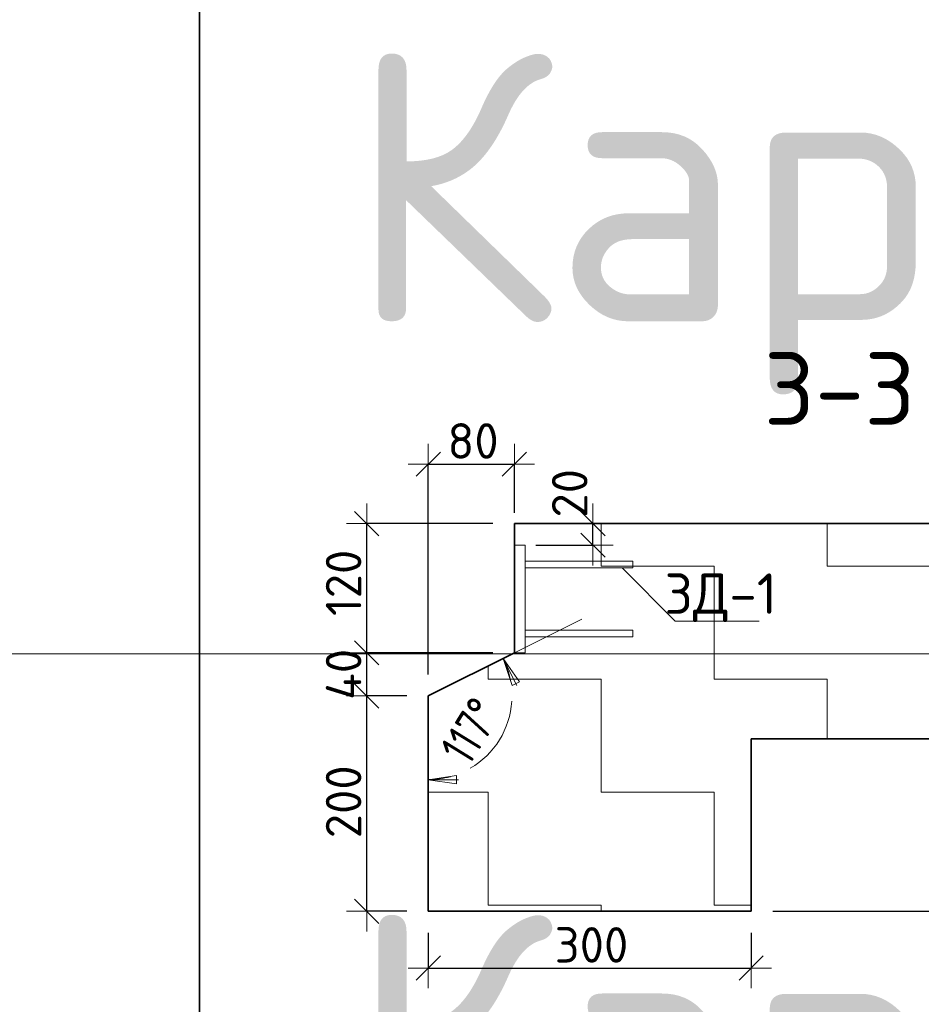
# Model space of a CAD drawing. Header units: metres. Extents: x -38 to 93, y -15 to 21.
# Tile 155 of 194: x 74.22 to 75.057, y 12.613 to 13.528. Entities that reach past the tile are written whole.
import ezdxf

# ---------------------------------------------------------------- set-up
doc = ezdxf.new("R2010")
doc.units = ezdxf.units.M
doc.header["$PDMODE"] = 65
for name, color, linetype, lineweight in [('XR$3$Перекрытие_ Сборный элемент', 7, 'Continuous', 35), ('XR$3$Размерная линия_ общее', 7, 'Continuous', 13), ('XR$3$Текст_ общее_1', 7, 'Continuous', 13), ('XR$5$Перекрытие_ Сборный элемент', 7, 'Continuous', 35), ('XR$5$Размерная линия_ общее', 7, 'Continuous', 13), ('XR$5$Текст_ общее_1', 7, 'Continuous', 13)]:
    doc.layers.add(name, color=color, linetype=linetype, lineweight=lineweight)
doc.styles.add('ISOCPEUR', font='txt')
doc.dimstyles.new('DIMSTYLE_10', dxfattribs={"dimtxt": 0.033, "dimasz": 0.0375, "dimexe": 0, "dimexo": 0, "dimgap": 0.0165, "dimtad": 2, "dimdec": 0, "dimlfac": 1000, "dimrnd": 1, "dimzin": 12, "dimdsep": 46, "dimtxsty": 'ISOCPEUR', "dimblk1": 'ALL_ML_STRICH', "dimblk2": 'ALL_ML_STRICH', "dimsah": 1, "dimcen": 0, "dimclrd": 7, "dimclre": 256, "dimclrt": 7, "dimadec": 0, "dimazin": 0, "dimtfac": 1, "dimtdec": 0, "dimtix": 1, "dimtmove": 2, "dimatfit": 3, "dimfxl": 0, "dimtvp": 1.2, "dimtzin": 0, "dimlwd": 0, "dimlwe": -3, "dimarcsym": 0})
doc.dimstyles.new('DIMSTYLE_30', dxfattribs={"dimtxt": 0.033, "dimasz": 0.0375, "dimexe": 0, "dimexo": 0, "dimgap": 0.0165, "dimtad": 2, "dimdec": 0, "dimlfac": 1000, "dimrnd": 5, "dimzin": 12, "dimdsep": 46, "dimtxsty": 'ISOCPEUR', "dimblk1": 'ALL_ML_STRICH', "dimblk2": 'ALL_ML_STRICH', "dimsah": 1, "dimcen": 0, "dimclrd": 7, "dimclre": 256, "dimclrt": 7, "dimadec": 0, "dimazin": 0, "dimtfac": 1, "dimtdec": 0, "dimtix": 1, "dimtmove": 2, "dimatfit": 3, "dimfxl": 0, "dimtzin": 0, "dimlwd": 0, "dimlwe": -3, "dimarcsym": 0})
doc.dimstyles.new('DIMSTYLE_31', dxfattribs={"dimtxt": 0.033, "dimasz": 0.0375, "dimexe": 0, "dimexo": 0, "dimgap": 0.0165, "dimtad": 2, "dimdec": 0, "dimlfac": 1000, "dimrnd": 5, "dimzin": 12, "dimdsep": 46, "dimtxsty": 'ISOCPEUR', "dimblk1": 'ALL_ML_STRICH', "dimblk2": 'ALL_ML_STRICH', "dimsah": 1, "dimcen": 0, "dimclrd": 7, "dimclre": 256, "dimclrt": 7, "dimadec": 0, "dimazin": 0, "dimtfac": 1, "dimtdec": 0, "dimtix": 1, "dimtmove": 2, "dimatfit": 3, "dimfxl": 0, "dimtvp": 1.2, "dimtzin": 0, "dimlwd": 0, "dimlwe": -3, "dimarcsym": 0})
doc.dimstyles.new('DIMSTYLE_32', dxfattribs={"dimtxt": 0.033, "dimasz": 0.0375, "dimexe": 0, "dimexo": 0, "dimgap": 0.0165, "dimtad": 2, "dimdec": 0, "dimlfac": 1000, "dimrnd": 5, "dimzin": 12, "dimdsep": 46, "dimtxsty": 'ISOCPEUR', "dimblk1": 'ALL_ML_STRICH', "dimblk2": 'ALL_ML_STRICH', "dimsah": 1, "dimcen": 0, "dimclrd": 7, "dimclre": 256, "dimclrt": 7, "dimadec": 0, "dimazin": 0, "dimtfac": 1, "dimtdec": 0, "dimtix": 1, "dimtmove": 2, "dimatfit": 3, "dimfxl": 0, "dimtzin": 0, "dimlwd": 0, "dimlwe": -3, "dimarcsym": 0})
doc.dimstyles.new('DIMSTYLE_34', dxfattribs={"dimtxt": 0.033, "dimasz": 0.0375, "dimexe": 0, "dimexo": 0, "dimgap": 0.0165, "dimtad": 2, "dimdec": 0, "dimlfac": 1000, "dimrnd": 5, "dimzin": 12, "dimdsep": 46, "dimtxsty": 'ISOCPEUR', "dimblk1": 'ALL_ML_STRICH', "dimblk2": 'ALL_ML_STRICH', "dimsah": 1, "dimcen": 0, "dimclrd": 7, "dimclre": 256, "dimclrt": 7, "dimadec": 0, "dimazin": 0, "dimtfac": 1, "dimtdec": 0, "dimtix": 1, "dimtmove": 2, "dimatfit": 3, "dimfxl": 0, "dimtvp": 1.2, "dimtzin": 0, "dimlwd": 0, "dimlwe": -3, "dimarcsym": 0})
doc.dimstyles.new('DIMSTYLE_8', dxfattribs={"dimtxt": 0.033, "dimasz": 0.0375, "dimexe": 0, "dimexo": 0, "dimgap": 0.0165, "dimtad": 2, "dimdec": 0, "dimlfac": 1000, "dimrnd": 1, "dimzin": 12, "dimdsep": 46, "dimtxsty": 'ISOCPEUR', "dimblk1": 'ALL_ML_STRICH', "dimblk2": 'ALL_ML_STRICH', "dimsah": 1, "dimcen": 0, "dimclrd": 7, "dimclre": 256, "dimclrt": 7, "dimadec": 0, "dimazin": 0, "dimtfac": 1, "dimtdec": 0, "dimtix": 1, "dimtmove": 2, "dimatfit": 3, "dimfxl": 0, "dimtzin": 0, "dimlwd": 0, "dimlwe": -3, "dimarcsym": 0})
pattern_1 = [(0, (0.21, 0.21), (0.105, 0.105), [0.105, -0.105]), (90, (0.21, 0.21), (-0.105, 0.105), [0.105, -0.105])]

# ---------------------------------------------------------------- blocks, each defined once
blk = doc.blocks.new('ALL_ML_STRICH')
at = {"color": 0, "linetype": 'ByBlock', "lineweight": -2}
for p, q in [((0, -0.5), (0, 0.5)), ((-0.3, -0.3), (0.3, 0.3)), ((-1, 0), (0.5, 0))]:
    blk.add_line(p, q, dxfattribs=at)
blk = doc.blocks.new('*D345')
at = {"layer": 'DEFPOINTS', "color": 7, "linetype": 'Continuous', "lineweight": 13, "transparency": 33554687}
for p in [(75.22301, 12.85949), (75.31543, 12.85949), (74.89936, 12.69949)]:
    blk.add_point(p, dxfattribs=at)
at = {"layer": 'XR$3$Размерная линия_ общее', "color": 253, "linetype": 'Continuous', "lineweight": -2, "true_color": 0xa0a0a0, "transparency": 33554687}
for p, q in [((75.24301, 12.85949), (75.31543, 12.85949)), ((74.91936, 12.69949), (75.31543, 12.69949))]:
    blk.add_line(p, q, dxfattribs=at)
at = {"layer": 'XR$3$Размерная линия_ общее', "color": 7, "linetype": 'Continuous', "lineweight": -2, "transparency": 33554687}
blk.add_line((75.31543, 12.85949), (75.31543, 12.69949), dxfattribs=at)
at = {"layer": 'XR$3$Размерная линия_ общее', "color": 7, "linetype": 'Continuous', "lineweight": 13, "transparency": 33554687, "xscale": 0.0375, "yscale": 0.0375, "zscale": 0.0375}
for p, rotation in [((75.31543, 12.85949), 90), ((75.31543, 12.69949), 270)]:
    blk.add_blockref('ALL_ML_STRICH', p, dxfattribs=dict(at, rotation=rotation))
at = {"layer": 'XR$3$Размерная линия_ общее', "color": 7, "linetype": 'Continuous', "lineweight": 13, "transparency": 33554687, "insert": (75.29393, 12.78444), "char_height": 0.033, "width": 0.099, "attachment_point": 5, "rotation": 90, "style": 'ISOCPEUR'}
blk.add_mtext('\\A1;{160}', dxfattribs=at)
blk = doc.blocks.new('*D350')
at = {"layer": 'DEFPOINTS', "color": 7, "linetype": 'Continuous', "lineweight": 13, "transparency": 33554687}
for p in [(74.59936, 12.69949), (74.89936, 12.69949), (74.59936, 12.64675)]:
    blk.add_point(p, dxfattribs=at)
at = {"layer": 'XR$3$Размерная линия_ общее', "color": 253, "linetype": 'Continuous', "lineweight": -2, "true_color": 0xa0a0a0, "transparency": 33554687}
for p, q in [((74.59936, 12.67949), (74.59936, 12.64675)), ((74.89936, 12.67949), (74.89936, 12.64675))]:
    blk.add_line(p, q, dxfattribs=at)
at = {"layer": 'XR$3$Размерная линия_ общее', "color": 7, "linetype": 'Continuous', "lineweight": -2, "transparency": 33554687}
blk.add_line((74.59936, 12.64675), (74.89936, 12.64675), dxfattribs=at)
at = {"layer": 'XR$3$Размерная линия_ общее', "color": 7, "linetype": 'Continuous', "lineweight": 13, "transparency": 33554687, "xscale": 0.0375, "yscale": 0.0375, "zscale": 0.0375, "rotation": 180}
blk.add_blockref('ALL_ML_STRICH', (74.59936, 12.64675), dxfattribs=at)
at = {"layer": 'XR$3$Размерная линия_ общее', "color": 7, "linetype": 'Continuous', "lineweight": 13, "transparency": 33554687, "xscale": 0.0375, "yscale": 0.0375, "zscale": 0.0375}
blk.add_blockref('ALL_ML_STRICH', (74.89936, 12.64675), dxfattribs=at)
at = {"layer": 'XR$3$Размерная линия_ общее', "color": 7, "linetype": 'Continuous', "lineweight": 13, "transparency": 33554687, "insert": (74.75101, 12.66825), "char_height": 0.033, "width": 0.099, "attachment_point": 5, "style": 'ISOCPEUR'}
blk.add_mtext('\\A1;{300}', dxfattribs=at)
blk = doc.blocks.new('*D351')
at = {"layer": 'DEFPOINTS', "color": 7, "linetype": 'Continuous', "lineweight": 13, "transparency": 33554687}
for p in [(74.59936, 12.89949), (74.54217, 12.69949), (74.59936, 12.69949)]:
    blk.add_point(p, dxfattribs=at)
at = {"layer": 'XR$3$Размерная линия_ общее', "color": 253, "linetype": 'Continuous', "lineweight": -2, "true_color": 0xa0a0a0, "transparency": 33554687}
for p, q in [((74.57936, 12.89949), (74.54217, 12.89949)), ((74.57936, 12.69949), (74.54217, 12.69949))]:
    blk.add_line(p, q, dxfattribs=at)
at = {"layer": 'XR$3$Размерная линия_ общее', "color": 7, "linetype": 'Continuous', "lineweight": -2, "transparency": 33554687}
blk.add_line((74.54217, 12.69949), (74.54217, 12.89949), dxfattribs=at)
at = {"layer": 'XR$3$Размерная линия_ общее', "color": 7, "linetype": 'Continuous', "lineweight": 13, "transparency": 33554687, "xscale": 0.0375, "yscale": 0.0375, "zscale": 0.0375}
for p, rotation in [((74.54217, 12.89949), 90), ((74.54217, 12.69949), 270)]:
    blk.add_blockref('ALL_ML_STRICH', p, dxfattribs=dict(at, rotation=rotation))
at = {"layer": 'XR$3$Размерная линия_ общее', "color": 7, "linetype": 'Continuous', "lineweight": 13, "transparency": 33554687, "insert": (74.52067, 12.80114), "char_height": 0.033, "width": 0.099, "attachment_point": 5, "rotation": 90, "style": 'ISOCPEUR'}
blk.add_mtext('\\A1;{200}', dxfattribs=at)
blk = doc.blocks.new('*D352')
at = {"layer": 'DEFPOINTS', "color": 7, "linetype": 'Continuous', "lineweight": 13, "transparency": 33554687}
for p in [(74.67936, 12.93949), (74.54217, 12.89949), (74.59936, 12.89949)]:
    blk.add_point(p, dxfattribs=at)
at = {"layer": 'XR$3$Размерная линия_ общее', "color": 253, "linetype": 'Continuous', "lineweight": -2, "true_color": 0xa0a0a0, "transparency": 33554687}
for p, q in [((74.65936, 12.93949), (74.54217, 12.93949)), ((74.57936, 12.89949), (74.54217, 12.89949))]:
    blk.add_line(p, q, dxfattribs=at)
at = {"layer": 'XR$3$Размерная линия_ общее', "color": 7, "linetype": 'Continuous', "lineweight": -2, "transparency": 33554687}
blk.add_line((74.54217, 12.89949), (74.54217, 12.93949), dxfattribs=at)
at = {"layer": 'XR$3$Размерная линия_ общее', "color": 7, "linetype": 'Continuous', "lineweight": 13, "transparency": 33554687, "xscale": 0.0375, "yscale": 0.0375, "zscale": 0.0375}
for p, rotation in [((74.54217, 12.93949), 90), ((74.54217, 12.89949), 270)]:
    blk.add_blockref('ALL_ML_STRICH', p, dxfattribs=dict(at, rotation=rotation))
at = {"layer": 'XR$3$Размерная линия_ общее', "color": 7, "linetype": 'Continuous', "lineweight": 13, "transparency": 33554687, "insert": (74.52067, 12.91949), "char_height": 0.033, "width": 0.066, "attachment_point": 5, "rotation": 90, "style": 'ISOCPEUR'}
blk.add_mtext('\\A1;{40}', dxfattribs=at)
blk = doc.blocks.new('*D353')
at = {"layer": 'DEFPOINTS', "color": 7, "linetype": 'Continuous', "lineweight": 13, "transparency": 33554687}
for p in [(74.67936, 13.05949), (74.54217, 12.93949), (74.67936, 12.93949)]:
    blk.add_point(p, dxfattribs=at)
at = {"layer": 'XR$3$Размерная линия_ общее', "color": 253, "linetype": 'Continuous', "lineweight": -2, "true_color": 0xa0a0a0, "transparency": 33554687}
for p, q in [((74.65936, 13.05949), (74.54217, 13.05949)), ((74.65936, 12.93949), (74.54217, 12.93949))]:
    blk.add_line(p, q, dxfattribs=at)
at = {"layer": 'XR$3$Размерная линия_ общее', "color": 7, "linetype": 'Continuous', "lineweight": -2, "transparency": 33554687}
blk.add_line((74.54217, 12.93949), (74.54217, 13.05949), dxfattribs=at)
at = {"layer": 'XR$3$Размерная линия_ общее', "color": 7, "linetype": 'Continuous', "lineweight": 13, "transparency": 33554687, "xscale": 0.0375, "yscale": 0.0375, "zscale": 0.0375}
for p, rotation in [((74.54217, 13.05949), 90), ((74.54217, 12.93949), 270)]:
    blk.add_blockref('ALL_ML_STRICH', p, dxfattribs=dict(at, rotation=rotation))
at = {"layer": 'XR$3$Размерная линия_ общее', "color": 7, "linetype": 'Continuous', "lineweight": 13, "transparency": 33554687, "insert": (74.52067, 13.00444), "char_height": 0.033, "width": 0.099, "attachment_point": 5, "rotation": 90, "style": 'ISOCPEUR'}
blk.add_mtext('\\A1;{120}', dxfattribs=at)
blk = doc.blocks.new('СЛОЖНЫЙ_ОБЪЕКТ_40')
at = {"layer": 'XR$3$Перекрытие_ Сборный элемент', "color": 7, "linetype": 'Continuous', "lineweight": 13, "transparency": 33554687}
for points in [[(74.68936, 12.93949), (74.68936, 13.03949), (74.67936, 13.03949), (74.67936, 12.93949), (74.68936, 12.93949)], [(74.68936, 13.02449), (74.68936, 13.01849), (74.78936, 13.01849), (74.78936, 13.02449), (74.68936, 13.02449)], [(74.68936, 12.95449), (74.68936, 12.96049), (74.78936, 12.96049), (74.78936, 12.95449), (74.68936, 12.95449)]]:
    blk.add_lwpolyline(points, close=True, dxfattribs=at)
blk = doc.blocks.new('*D357')
at = {"layer": 'DEFPOINTS', "color": 7, "linetype": 'Continuous', "lineweight": 13, "transparency": 33554687}
for p in [(74.59936, 13.11478), (74.67936, 13.04949), (74.59936, 12.89949)]:
    blk.add_point(p, dxfattribs=at)
at = {"layer": 'XR$3$Размерная линия_ общее', "color": 253, "linetype": 'Continuous', "lineweight": -2, "true_color": 0xa0a0a0, "transparency": 33554687}
for p, q in [((74.59936, 12.91949), (74.59936, 13.11478)), ((74.67936, 13.06949), (74.67936, 13.11478))]:
    blk.add_line(p, q, dxfattribs=at)
at = {"layer": 'XR$3$Размерная линия_ общее', "color": 7, "linetype": 'Continuous', "lineweight": -2, "transparency": 33554687}
blk.add_line((74.59936, 13.11478), (74.67936, 13.11478), dxfattribs=at)
at = {"layer": 'XR$3$Размерная линия_ общее', "color": 7, "linetype": 'Continuous', "lineweight": 13, "transparency": 33554687, "xscale": 0.0375, "yscale": 0.0375, "zscale": 0.0375, "rotation": 180}
blk.add_blockref('ALL_ML_STRICH', (74.59936, 13.11478), dxfattribs=at)
at = {"layer": 'XR$3$Размерная линия_ общее', "color": 7, "linetype": 'Continuous', "lineweight": 13, "transparency": 33554687, "xscale": 0.0375, "yscale": 0.0375, "zscale": 0.0375}
blk.add_blockref('ALL_ML_STRICH', (74.67936, 13.11478), dxfattribs=at)
at = {"layer": 'XR$3$Размерная линия_ общее', "color": 7, "linetype": 'Continuous', "lineweight": 13, "transparency": 33554687, "insert": (74.64101, 13.13628), "char_height": 0.033, "width": 0.066, "attachment_point": 5, "style": 'ISOCPEUR'}
blk.add_mtext('\\A1;{80}', dxfattribs=at)
blk = doc.blocks.new('*D358')
at = {"layer": 'DEFPOINTS', "color": 7, "linetype": 'Continuous', "lineweight": 13, "transparency": 33554687}
for p in [(74.67936, 13.05949), (74.67936, 13.03949), (74.75239, 13.03949)]:
    blk.add_point(p, dxfattribs=at)
at = {"layer": 'XR$3$Размерная линия_ общее', "color": 253, "linetype": 'Continuous', "lineweight": -2, "true_color": 0xa0a0a0, "transparency": 33554687}
for p, q in [((74.69936, 13.05949), (74.75239, 13.05949)), ((74.69936, 13.03949), (74.75239, 13.03949))]:
    blk.add_line(p, q, dxfattribs=at)
at = {"layer": 'XR$3$Размерная линия_ общее', "color": 7, "linetype": 'Continuous', "lineweight": -2, "transparency": 33554687}
blk.add_line((74.75239, 13.03949), (74.75239, 13.05949), dxfattribs=at)
at = {"layer": 'XR$3$Размерная линия_ общее', "color": 7, "linetype": 'Continuous', "lineweight": 13, "transparency": 33554687, "xscale": 0.0375, "yscale": 0.0375, "zscale": 0.0375}
for p, rotation in [((74.75239, 13.05949), 90), ((74.75239, 13.03949), 270)]:
    blk.add_blockref('ALL_ML_STRICH', p, dxfattribs=dict(at, rotation=rotation))
at = {"layer": 'XR$3$Размерная линия_ общее', "color": 7, "linetype": 'Continuous', "lineweight": 13, "transparency": 33554687, "insert": (74.7308, 13.0877), "char_height": 0.033, "width": 0.066, "attachment_point": 5, "rotation": 90, "style": 'ISOCPEUR'}
blk.add_mtext('\\A1;{20}', dxfattribs=at)
blk = doc.blocks.new('COMPLEX_ANGLEDIM_0')
at = {"color": 7, "linetype": 'Continuous', "lineweight": 13, "transparency": 33554687}
for p, q in [((74.66894, 12.93427), (74.68571, 12.94266)), ((74.66894, 12.93427), (74.65217, 12.92589)), ((74.66894, 12.93427), (74.68403, 12.91247)), ((74.67732, 12.90912), (74.66894, 12.93427)), ((74.66894, 12.93427), (74.68152, 12.90912)), ((74.66894, 12.93427), (74.66894, 12.93427)), ((74.68403, 12.91247), (74.67732, 12.90912)), ((74.59936, 12.82169), (74.59936, 12.84044)), ((74.62561, 12.82544), (74.59936, 12.82169)), ((74.59936, 12.82169), (74.62561, 12.81794)), ((74.59936, 12.82169), (74.62749, 12.82169)), ((74.59936, 12.82169), (74.59936, 12.82169)), ((74.59936, 12.82169), (74.59936, 12.80294)), ((74.62561, 12.81794), (74.62561, 12.82544))]:
    blk.add_line(p, q, dxfattribs=at)
for start, end in [(10.78743, 26.56505), (300.16526, 356.39981), (270, 285.2956)]:
    blk.add_arc((74.59936, 12.89949), 0.07779, start, end, dxfattribs=at)
at = {"color": 7, "linetype": 'Continuous', "lineweight": 13, "transparency": 33554687, "insert": (74.63711, 12.8332), "char_height": 0.033, "width": 0.0889719, "attachment_point": 7, "rotation": 58.28253, "style": 'ISOCPEUR'}
blk.add_mtext('\\W0.79;117%%d', dxfattribs=at)
blk = doc.blocks.new('*D621')
at = {"layer": 'DEFPOINTS', "color": 7, "linetype": 'Continuous', "lineweight": 13, "transparency": 33554687}
for p in [(75.22301, 12.85949), (75.31543, 12.85949), (74.89936, 12.69949)]:
    blk.add_point(p, dxfattribs=at)
at = {"layer": 'XR$5$Размерная линия_ общее', "color": 253, "linetype": 'Continuous', "lineweight": -2, "true_color": 0xa0a0a0, "transparency": 33554687}
for p, q in [((75.24301, 12.85949), (75.31543, 12.85949)), ((74.91936, 12.69949), (75.31543, 12.69949))]:
    blk.add_line(p, q, dxfattribs=at)
at = {"layer": 'XR$5$Размерная линия_ общее', "color": 7, "linetype": 'Continuous', "lineweight": -2, "transparency": 33554687}
blk.add_line((75.31543, 12.85949), (75.31543, 12.69949), dxfattribs=at)
at = {"layer": 'XR$5$Размерная линия_ общее', "color": 7, "linetype": 'Continuous', "lineweight": 13, "transparency": 33554687, "xscale": 0.0375, "yscale": 0.0375, "zscale": 0.0375}
for p, rotation in [((75.31543, 12.85949), 90), ((75.31543, 12.69949), 270)]:
    blk.add_blockref('ALL_ML_STRICH', p, dxfattribs=dict(at, rotation=rotation))
at = {"layer": 'XR$5$Размерная линия_ общее', "color": 7, "linetype": 'Continuous', "lineweight": 13, "transparency": 33554687, "insert": (75.29393, 12.78444), "char_height": 0.033, "width": 0.099, "attachment_point": 5, "rotation": 90, "style": 'ISOCPEUR'}
blk.add_mtext('\\A1;{160}', dxfattribs=at)
blk = doc.blocks.new('*D626')
at = {"layer": 'DEFPOINTS', "color": 7, "linetype": 'Continuous', "lineweight": 13, "transparency": 33554687}
for p in [(74.59936, 12.69949), (74.89936, 12.69949), (74.59936, 12.64675)]:
    blk.add_point(p, dxfattribs=at)
at = {"layer": 'XR$5$Размерная линия_ общее', "color": 253, "linetype": 'Continuous', "lineweight": -2, "true_color": 0xa0a0a0, "transparency": 33554687}
for p, q in [((74.59936, 12.67949), (74.59936, 12.64675)), ((74.89936, 12.67949), (74.89936, 12.64675))]:
    blk.add_line(p, q, dxfattribs=at)
at = {"layer": 'XR$5$Размерная линия_ общее', "color": 7, "linetype": 'Continuous', "lineweight": -2, "transparency": 33554687}
blk.add_line((74.59936, 12.64675), (74.89936, 12.64675), dxfattribs=at)
at = {"layer": 'XR$5$Размерная линия_ общее', "color": 7, "linetype": 'Continuous', "lineweight": 13, "transparency": 33554687, "xscale": 0.0375, "yscale": 0.0375, "zscale": 0.0375, "rotation": 180}
blk.add_blockref('ALL_ML_STRICH', (74.59936, 12.64675), dxfattribs=at)
at = {"layer": 'XR$5$Размерная линия_ общее', "color": 7, "linetype": 'Continuous', "lineweight": 13, "transparency": 33554687, "xscale": 0.0375, "yscale": 0.0375, "zscale": 0.0375}
blk.add_blockref('ALL_ML_STRICH', (74.89936, 12.64675), dxfattribs=at)
at = {"layer": 'XR$5$Размерная линия_ общее', "color": 7, "linetype": 'Continuous', "lineweight": 13, "transparency": 33554687, "insert": (74.75101, 12.66825), "char_height": 0.033, "width": 0.099, "attachment_point": 5, "style": 'ISOCPEUR'}
blk.add_mtext('\\A1;{300}', dxfattribs=at)
blk = doc.blocks.new('*D627')
at = {"layer": 'DEFPOINTS', "color": 7, "linetype": 'Continuous', "lineweight": 13, "transparency": 33554687}
for p in [(74.59936, 12.89949), (74.54217, 12.69949), (74.59936, 12.69949)]:
    blk.add_point(p, dxfattribs=at)
at = {"layer": 'XR$5$Размерная линия_ общее', "color": 253, "linetype": 'Continuous', "lineweight": -2, "true_color": 0xa0a0a0, "transparency": 33554687}
for p, q in [((74.57936, 12.89949), (74.54217, 12.89949)), ((74.57936, 12.69949), (74.54217, 12.69949))]:
    blk.add_line(p, q, dxfattribs=at)
at = {"layer": 'XR$5$Размерная линия_ общее', "color": 7, "linetype": 'Continuous', "lineweight": -2, "transparency": 33554687}
blk.add_line((74.54217, 12.69949), (74.54217, 12.89949), dxfattribs=at)
at = {"layer": 'XR$5$Размерная линия_ общее', "color": 7, "linetype": 'Continuous', "lineweight": 13, "transparency": 33554687, "xscale": 0.0375, "yscale": 0.0375, "zscale": 0.0375}
for p, rotation in [((74.54217, 12.89949), 90), ((74.54217, 12.69949), 270)]:
    blk.add_blockref('ALL_ML_STRICH', p, dxfattribs=dict(at, rotation=rotation))
at = {"layer": 'XR$5$Размерная линия_ общее', "color": 7, "linetype": 'Continuous', "lineweight": 13, "transparency": 33554687, "insert": (74.52067, 12.80114), "char_height": 0.033, "width": 0.099, "attachment_point": 5, "rotation": 90, "style": 'ISOCPEUR'}
blk.add_mtext('\\A1;{200}', dxfattribs=at)
blk = doc.blocks.new('*D628')
at = {"layer": 'DEFPOINTS', "color": 7, "linetype": 'Continuous', "lineweight": 13, "transparency": 33554687}
for p in [(74.67936, 12.93949), (74.54217, 12.89949), (74.59936, 12.89949)]:
    blk.add_point(p, dxfattribs=at)
at = {"layer": 'XR$5$Размерная линия_ общее', "color": 253, "linetype": 'Continuous', "lineweight": -2, "true_color": 0xa0a0a0, "transparency": 33554687}
for p, q in [((74.65936, 12.93949), (74.54217, 12.93949)), ((74.57936, 12.89949), (74.54217, 12.89949))]:
    blk.add_line(p, q, dxfattribs=at)
at = {"layer": 'XR$5$Размерная линия_ общее', "color": 7, "linetype": 'Continuous', "lineweight": -2, "transparency": 33554687}
blk.add_line((74.54217, 12.89949), (74.54217, 12.93949), dxfattribs=at)
at = {"layer": 'XR$5$Размерная линия_ общее', "color": 7, "linetype": 'Continuous', "lineweight": 13, "transparency": 33554687, "xscale": 0.0375, "yscale": 0.0375, "zscale": 0.0375}
for p, rotation in [((74.54217, 12.93949), 90), ((74.54217, 12.89949), 270)]:
    blk.add_blockref('ALL_ML_STRICH', p, dxfattribs=dict(at, rotation=rotation))
at = {"layer": 'XR$5$Размерная линия_ общее', "color": 7, "linetype": 'Continuous', "lineweight": 13, "transparency": 33554687, "insert": (74.52067, 12.91949), "char_height": 0.033, "width": 0.066, "attachment_point": 5, "rotation": 90, "style": 'ISOCPEUR'}
blk.add_mtext('\\A1;{40}', dxfattribs=at)
blk = doc.blocks.new('*D629')
at = {"layer": 'DEFPOINTS', "color": 7, "linetype": 'Continuous', "lineweight": 13, "transparency": 33554687}
for p in [(74.67936, 13.05949), (74.54217, 12.93949), (74.67936, 12.93949)]:
    blk.add_point(p, dxfattribs=at)
at = {"layer": 'XR$5$Размерная линия_ общее', "color": 253, "linetype": 'Continuous', "lineweight": -2, "true_color": 0xa0a0a0, "transparency": 33554687}
for p, q in [((74.65936, 13.05949), (74.54217, 13.05949)), ((74.65936, 12.93949), (74.54217, 12.93949))]:
    blk.add_line(p, q, dxfattribs=at)
at = {"layer": 'XR$5$Размерная линия_ общее', "color": 7, "linetype": 'Continuous', "lineweight": -2, "transparency": 33554687}
blk.add_line((74.54217, 12.93949), (74.54217, 13.05949), dxfattribs=at)
at = {"layer": 'XR$5$Размерная линия_ общее', "color": 7, "linetype": 'Continuous', "lineweight": 13, "transparency": 33554687, "xscale": 0.0375, "yscale": 0.0375, "zscale": 0.0375}
for p, rotation in [((74.54217, 13.05949), 90), ((74.54217, 12.93949), 270)]:
    blk.add_blockref('ALL_ML_STRICH', p, dxfattribs=dict(at, rotation=rotation))
at = {"layer": 'XR$5$Размерная линия_ общее', "color": 7, "linetype": 'Continuous', "lineweight": 13, "transparency": 33554687, "insert": (74.52067, 13.00444), "char_height": 0.033, "width": 0.099, "attachment_point": 5, "rotation": 90, "style": 'ISOCPEUR'}
blk.add_mtext('\\A1;{120}', dxfattribs=at)
blk = doc.blocks.new('СЛОЖНЫЙ_ОБЪЕКТ_72')
at = {"layer": 'XR$5$Перекрытие_ Сборный элемент', "color": 7, "linetype": 'Continuous', "lineweight": 13, "transparency": 33554687}
for points in [[(74.68936, 12.93949), (74.68936, 13.03949), (74.67936, 13.03949), (74.67936, 12.93949), (74.68936, 12.93949)], [(74.68936, 13.02449), (74.68936, 13.01849), (74.78936, 13.01849), (74.78936, 13.02449), (74.68936, 13.02449)], [(74.68936, 12.95449), (74.68936, 12.96049), (74.78936, 12.96049), (74.78936, 12.95449), (74.68936, 12.95449)]]:
    blk.add_lwpolyline(points, close=True, dxfattribs=at)
blk = doc.blocks.new('*D633')
at = {"layer": 'DEFPOINTS', "color": 7, "linetype": 'Continuous', "lineweight": 13, "transparency": 33554687}
for p in [(74.59936, 13.11478), (74.67936, 13.04949), (74.59936, 12.89949)]:
    blk.add_point(p, dxfattribs=at)
at = {"layer": 'XR$5$Размерная линия_ общее', "color": 253, "linetype": 'Continuous', "lineweight": -2, "true_color": 0xa0a0a0, "transparency": 33554687}
for p, q in [((74.59936, 12.91949), (74.59936, 13.11478)), ((74.67936, 13.06949), (74.67936, 13.11478))]:
    blk.add_line(p, q, dxfattribs=at)
at = {"layer": 'XR$5$Размерная линия_ общее', "color": 7, "linetype": 'Continuous', "lineweight": -2, "transparency": 33554687}
blk.add_line((74.59936, 13.11478), (74.67936, 13.11478), dxfattribs=at)
at = {"layer": 'XR$5$Размерная линия_ общее', "color": 7, "linetype": 'Continuous', "lineweight": 13, "transparency": 33554687, "xscale": 0.0375, "yscale": 0.0375, "zscale": 0.0375, "rotation": 180}
blk.add_blockref('ALL_ML_STRICH', (74.59936, 13.11478), dxfattribs=at)
at = {"layer": 'XR$5$Размерная линия_ общее', "color": 7, "linetype": 'Continuous', "lineweight": 13, "transparency": 33554687, "xscale": 0.0375, "yscale": 0.0375, "zscale": 0.0375}
blk.add_blockref('ALL_ML_STRICH', (74.67936, 13.11478), dxfattribs=at)
at = {"layer": 'XR$5$Размерная линия_ общее', "color": 7, "linetype": 'Continuous', "lineweight": 13, "transparency": 33554687, "insert": (74.64101, 13.13628), "char_height": 0.033, "width": 0.066, "attachment_point": 5, "style": 'ISOCPEUR'}
blk.add_mtext('\\A1;{80}', dxfattribs=at)
blk = doc.blocks.new('*D634')
at = {"layer": 'DEFPOINTS', "color": 7, "linetype": 'Continuous', "lineweight": 13, "transparency": 33554687}
for p in [(74.67936, 13.05949), (74.67936, 13.03949), (74.75239, 13.03949)]:
    blk.add_point(p, dxfattribs=at)
at = {"layer": 'XR$5$Размерная линия_ общее', "color": 253, "linetype": 'Continuous', "lineweight": -2, "true_color": 0xa0a0a0, "transparency": 33554687}
for p, q in [((74.69936, 13.05949), (74.75239, 13.05949)), ((74.69936, 13.03949), (74.75239, 13.03949))]:
    blk.add_line(p, q, dxfattribs=at)
at = {"layer": 'XR$5$Размерная линия_ общее', "color": 7, "linetype": 'Continuous', "lineweight": -2, "transparency": 33554687}
blk.add_line((74.75239, 13.03949), (74.75239, 13.05949), dxfattribs=at)
at = {"layer": 'XR$5$Размерная линия_ общее', "color": 7, "linetype": 'Continuous', "lineweight": 13, "transparency": 33554687, "xscale": 0.0375, "yscale": 0.0375, "zscale": 0.0375}
for p, rotation in [((74.75239, 13.05949), 90), ((74.75239, 13.03949), 270)]:
    blk.add_blockref('ALL_ML_STRICH', p, dxfattribs=dict(at, rotation=rotation))
at = {"layer": 'XR$5$Размерная линия_ общее', "color": 7, "linetype": 'Continuous', "lineweight": 13, "transparency": 33554687, "insert": (74.7308, 13.0877), "char_height": 0.033, "width": 0.066, "attachment_point": 5, "rotation": 90, "style": 'ISOCPEUR'}
blk.add_mtext('\\A1;{20}', dxfattribs=at)
blk = doc.blocks.new('COMPLEX_ANGLEDIM_1')
at = {"color": 7, "linetype": 'Continuous', "lineweight": 13, "transparency": 33554687}
for p, q in [((74.66894, 12.93427), (74.68571, 12.94266)), ((74.66894, 12.93427), (74.65217, 12.92589)), ((74.66894, 12.93427), (74.68403, 12.91247)), ((74.67732, 12.90912), (74.66894, 12.93427)), ((74.66894, 12.93427), (74.68152, 12.90912)), ((74.66894, 12.93427), (74.66894, 12.93427)), ((74.68403, 12.91247), (74.67732, 12.90912)), ((74.59936, 12.82169), (74.59936, 12.84044)), ((74.62561, 12.82544), (74.59936, 12.82169)), ((74.59936, 12.82169), (74.62561, 12.81794)), ((74.59936, 12.82169), (74.62749, 12.82169)), ((74.59936, 12.82169), (74.59936, 12.82169)), ((74.59936, 12.82169), (74.59936, 12.80294)), ((74.62561, 12.81794), (74.62561, 12.82544))]:
    blk.add_line(p, q, dxfattribs=at)
for start, end in [(10.78743, 26.56505), (300.16526, 356.39981), (270, 285.2956)]:
    blk.add_arc((74.59936, 12.89949), 0.07779, start, end, dxfattribs=at)
at = {"color": 7, "linetype": 'Continuous', "lineweight": 13, "transparency": 33554687, "insert": (74.63711, 12.8332), "char_height": 0.033, "width": 0.0889719, "attachment_point": 7, "rotation": 58.28253, "style": 'ISOCPEUR'}
blk.add_mtext('\\W0.79;117%%d', dxfattribs=at)

msp = doc.modelspace()

# ---------------------------------------------------------------- hatches: boundary and pattern name
at = {"linetype": 'Continuous', "lineweight": 13, "transparency": 33554687}
h = msp.add_hatch(dxfattribs=at)
h.set_pattern_fill('____', scale=0.105, style=0, pattern_type=2)
h.set_pattern_definition(pattern_1)
h.paths.add_polyline_path([(74.67936, 12.93949), (74.59936, 12.89949), (74.59936, 12.69949), (74.89936, 12.69949), (74.89936, 12.85949), (75.22301, 12.85949), (75.22301, 13.05949), (74.67936, 13.05949)], flags=0)
h = msp.add_hatch(dxfattribs=at)
h.set_pattern_fill('____', scale=0.105, style=0, pattern_type=2)
h.set_pattern_definition(pattern_1)
h.paths.add_polyline_path([(74.67936, 12.93949), (74.59936, 12.89949), (74.59936, 12.69949), (74.89936, 12.69949), (74.89936, 12.85949), (75.22301, 12.85949), (75.22301, 13.05949), (74.67936, 13.05949)], flags=0)

# ---------------------------------------------------------------- linework, layer by layer
at = {"color": 7, "linetype": 'Continuous', "lineweight": 35, "transparency": 33554687}
for p, q in [((74.38688, 13.73849), (74.38688, 12.93849)), ((75.22301, 13.05949), (74.67936, 13.05949)), ((74.67936, 13.05949), (74.67936, 12.93949)), ((75.22301, 13.05949), (74.67936, 13.05949)), ((74.67936, 13.05949), (74.67936, 12.93949)), ((74.38688, 12.93849), (74.38688, 12.13849)), ((74.67936, 12.93949), (74.59936, 12.89949)), ((74.67936, 12.93949), (74.59936, 12.89949)), ((74.59936, 12.89949), (74.59936, 12.85949)), ((74.59936, 12.89949), (74.59936, 12.85949)), ((74.59936, 12.85949), (74.59936, 12.69949)), ((74.59936, 12.85949), (74.59936, 12.69949)), ((74.89936, 12.69949), (74.89936, 12.85949)), ((74.89936, 12.85949), (75.22301, 12.85949)), ((74.89936, 12.69949), (74.89936, 12.85949)), ((74.89936, 12.85949), (75.22301, 12.85949)), ((74.59936, 12.69949), (74.89936, 12.69949)), ((74.59936, 12.69949), (74.89936, 12.69949))]:
    msp.add_line(p, q, dxfattribs=at)
at = {"color": 7, "linetype": 'Continuous', "lineweight": 13, "transparency": 33554687}
for p, q in [((74.59936, 12.89949), (74.74197, 12.97079)), ((74.59936, 12.89949), (74.74197, 12.97079)), ((67.88688, 12.93849), (86.38688, 12.93849))]:
    msp.add_line(p, q, dxfattribs=at)
msp.add_lwpolyline([(74.77937, 13.01849), (74.82886, 12.96899), (74.90673, 12.96899)], dxfattribs=at)
msp.add_lwpolyline([(74.77937, 13.01849), (74.82886, 12.96899), (74.90673, 12.96899)], dxfattribs=at)

# ---------------------------------------------------------------- block references
for name in ['COMPLEX_ANGLEDIM_0', 'COMPLEX_ANGLEDIM_1']:
    msp.add_blockref(name, (0, 0), dxfattribs=at)
at = {"layer": 'XR$3$Перекрытие_ Сборный элемент', "color": 7, "linetype": 'Continuous', "lineweight": 13, "transparency": 33554687}
msp.add_blockref('СЛОЖНЫЙ_ОБЪЕКТ_40', (0, 0), dxfattribs=at)
at = {"layer": 'XR$5$Перекрытие_ Сборный элемент', "color": 7, "linetype": 'Continuous', "lineweight": 13, "transparency": 33554687}
msp.add_blockref('СЛОЖНЫЙ_ОБЪЕКТ_72', (0, 0), dxfattribs=at)

# ---------------------------------------------------------------- texts
at = {"color": 7, "linetype": 'Continuous', "lineweight": 13, "transparency": 33554687, "char_height": 0.25, "attachment_point": 4, "style": 'ISOCPEUR'}
for s, insert, width in [('\\A1;{\\fISOCPEUR|i0|b0;\\H0.250000;\\W1.000000;\\C7;Каркас КР-1}\\P', (74.52376, 13.33849), 2.0689024), ('\\A1;{\\fISOCPEUR|i0|b0;\\H0.250000;\\W1.000000;\\C7;Каркас КР-2}\\P', (74.52376, 12.53849), 2.1219512)]:
    msp.add_mtext(s, dxfattribs=dict(at, insert=insert, width=width))
at = {"color": 7, "linetype": 'Continuous', "lineweight": 50, "transparency": 33554687, "insert": (74.98153, 13.18495), "char_height": 0.0675, "width": 0.1725652, "attachment_point": 5, "style": 'ISOCPEUR'}
msp.add_mtext('\\A1;{\\fISOCPEUR|i0|b0;\\H0.067500;\\W1.000000;\\C7;3-3}\\P', dxfattribs=at)
msp.add_mtext('\\A1;{\\fISOCPEUR|i0|b0;\\H0.067500;\\W1.000000;\\C7;3-3}\\P', dxfattribs=at)
at = {"layer": 'XR$3$Текст_ общее_1', "color": 7, "linetype": 'Continuous', "lineweight": 13, "transparency": 33554687, "insert": (74.87111, 12.99065), "char_height": 0.0375, "width": 0.1233173, "attachment_point": 5, "style": 'ISOCPEUR'}
msp.add_mtext('\\A1;{\\fISOCPEUR|i0|b0;\\H0.037500;\\W1.000000;\\C7;ЗД-1}\\P', dxfattribs=at)
at = {"layer": 'XR$5$Текст_ общее_1', "color": 7, "linetype": 'Continuous', "lineweight": 13, "transparency": 33554687, "insert": (74.87111, 12.99065), "char_height": 0.0375, "width": 0.1233173, "attachment_point": 5, "style": 'ISOCPEUR'}
msp.add_mtext('\\A1;{\\fISOCPEUR|i0|b0;\\H0.037500;\\W1.000000;\\C7;ЗД-1}\\P', dxfattribs=at)

# ---------------------------------------------------------------- dimensions: what is measured, and where the dimension line sits
at = {"layer": 'XR$3$Размерная линия_ общее', "color": 7, "linetype": 'Continuous', "lineweight": 13, "transparency": 33554687}
for base, p1, p2, picture, middle in [((74.67936, 13.11478), (74.59936, 12.91949), (74.67936, 13.06949), '*D357', (74.64101, 13.13628)), ((74.89936, 12.64675), (74.59936, 12.67949), (74.89936, 12.67949), '*D350', (74.75101, 12.66825))]:
    dim = msp.add_linear_dim(base=base, p1=p1, p2=p2, dimstyle='DIMSTYLE_8', override={"dimpost": '<>', "dimclrd": 7, "dimclre": 253, "dimclrt": 7, "dimlwd": 0, "dimlwe": 65533}, dxfattribs=at)
    dim.commit()
    dim.dimension.update_dxf_attribs({"geometry": picture, "text_midpoint": middle, "dimtype": 160})
for base, p1, p2, angle, dimstyle, picture, middle in [((74.75239, 13.05949), (74.69936, 13.03949), (74.69936, 13.05949), 90, 'DIMSTYLE_10', '*D358', (74.7308, 13.0877)), ((74.54217, 13.05949), (74.65936, 12.93949), (74.65936, 13.05949), 90, 'DIMSTYLE_32', '*D353', (74.52067, 13.00444)), ((74.54217, 12.93949), (74.57936, 12.89949), (74.65936, 12.93949), 90, 'DIMSTYLE_31', '*D352', (74.52067, 12.91949)), ((74.54217, 12.89949), (74.57936, 12.69949), (74.57936, 12.89949), 90, 'DIMSTYLE_30', '*D351', (74.52067, 12.80114)), ((75.31543, 12.69949), (75.24301, 12.85949), (74.91936, 12.69949), 270, 'DIMSTYLE_8', '*D345', (75.29393, 12.78444))]:
    dim = msp.add_linear_dim(base=base, p1=p1, p2=p2, angle=angle, dimstyle=dimstyle, override={"dimpost": '<>', "dimclrd": 7, "dimclre": 253, "dimclrt": 7, "dimlwd": 0, "dimlwe": 65533}, dxfattribs=at)
    dim.commit()
    dim.dimension.update_dxf_attribs({"geometry": picture, "text_midpoint": middle, "dimtype": 160})
at = {"layer": 'XR$5$Размерная линия_ общее', "color": 7, "linetype": 'Continuous', "lineweight": 13, "transparency": 33554687}
for base, p1, p2, picture, middle in [((74.67936, 13.11478), (74.59936, 12.91949), (74.67936, 13.06949), '*D633', (74.64101, 13.13628)), ((74.89936, 12.64675), (74.59936, 12.67949), (74.89936, 12.67949), '*D626', (74.75101, 12.66825))]:
    dim = msp.add_linear_dim(base=base, p1=p1, p2=p2, dimstyle='DIMSTYLE_8', override={"dimpost": '<>', "dimclrd": 7, "dimclre": 253, "dimclrt": 7, "dimlwd": 0, "dimlwe": 65533}, dxfattribs=at)
    dim.commit()
    dim.dimension.update_dxf_attribs({"geometry": picture, "text_midpoint": middle, "dimtype": 160})
for base, p1, p2, angle, dimstyle, picture, middle in [((74.75239, 13.05949), (74.69936, 13.03949), (74.69936, 13.05949), 90, 'DIMSTYLE_10', '*D634', (74.7308, 13.0877)), ((74.54217, 13.05949), (74.65936, 12.93949), (74.65936, 13.05949), 90, 'DIMSTYLE_32', '*D629', (74.52067, 13.00444)), ((74.54217, 12.93949), (74.57936, 12.89949), (74.65936, 12.93949), 90, 'DIMSTYLE_34', '*D628', (74.52067, 12.91949)), ((74.54217, 12.89949), (74.57936, 12.69949), (74.57936, 12.89949), 90, 'DIMSTYLE_32', '*D627', (74.52067, 12.80114)), ((75.31543, 12.69949), (75.24301, 12.85949), (74.91936, 12.69949), 270, 'DIMSTYLE_8', '*D621', (75.29393, 12.78444))]:
    dim = msp.add_linear_dim(base=base, p1=p1, p2=p2, angle=angle, dimstyle=dimstyle, override={"dimpost": '<>', "dimclrd": 7, "dimclre": 253, "dimclrt": 7, "dimlwd": 0, "dimlwe": 65533}, dxfattribs=at)
    dim.commit()
    dim.dimension.update_dxf_attribs({"geometry": picture, "text_midpoint": middle, "dimtype": 160})

doc.saveas('drawing.dxf')
